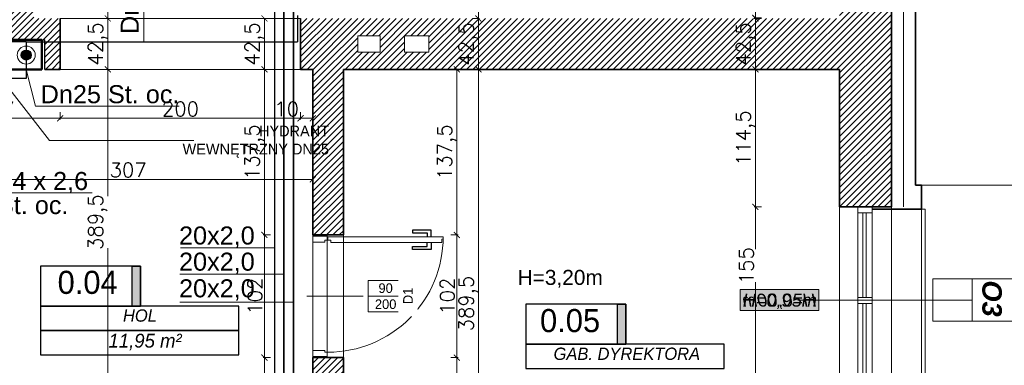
# Model space of a CAD drawing. Header units: millimetres. Extents: x -740 to 33545, y -26688 to 22494.
# Tile 160 of 256: x 11158 to 11976, y 10546 to 10833. Entities that reach past the tile are written whole.
import ezdxf
from ezdxf.lldxf.tags import DXFTag

# ---------------------------------------------------------------- set-up
doc = ezdxf.new("R2010")
doc.units = ezdxf.units.MM
doc.header["$MEASUREMENT"] = 0
doc.layers.get('Defpoints').update_dxf_attribs({"color": 252})
for name, color, linetype, lineweight in [('_IS_EKO_Cyrkulacja', 6, 'Continuous', 30), ('_IS_EKO_odwodnienie_hydrantów', 3, 'Continuous', 30), ('_IS_EKO_opis', 7, 'Continuous', 18), ('_IS_EKO_W_Ciepła', 1, 'Continuous', 35), ('_IS_EKO_W_hydrantowa', 96, 'Continuous', 30), ('_IS_EKO_woda_zimna', 5, 'Continuous', 35), ('A_istniejące ściany', 252, 'Continuous', 35), ('A_izolacja', 252, 'Continuous', 9), ('A_l.przerywana', 252, 'ICAD_ISO03W100', 9), ('A_opisy', 252, 'Continuous', 15), ('l. przerywana', 252, 'ICAD_ISO03W100', 9), ('l.przekrojowa', 252, 'Continuous', 30), ('l.przerywana', 252, 'ICAD_ISO03W100', 5), ('l.widokowa', 252, 'Continuous', 15), ('l.wypełnien', 252, 'Continuous', 5), ('Nowe_820-G Rysunki Obrazki_Nr_pióra__1', 252, 'Continuous', 13), ('Nowe_820-G Rysunki Obrazki_Nr_pióra__23', 252, 'Continuous', 15), ('WYMIAROWA', 252, 'Continuous', 20), ('wymiarowanie', 252, 'Continuous', 9)]:
    doc.layers.add(name, color=color, linetype=linetype, lineweight=lineweight)
doc.layers.add('stolarka', color=252, linetype='Continuous')
doc.layers.add('tabelki opis', color=252, linetype='Continuous')
doc.styles.add('Arial', font='arial.ttf')
doc.styles.add('Arial_1', font='arial.ttf')
doc.styles.add('ARIALL', font='GOTHIC.TTF', dxfattribs={"height": 40})
doc.styles.add('styl2', font='simplex.shx')
doc.styles.add('STYL_AUTOMATYCZNY_6', font='arial.ttf', dxfattribs={"width": 0.9924})
doc.linetypes.add('BATTING', pattern='A,0.00254,-2.54,[134,ltypeshp.shx,S=2.54,R=0,X=-2.54,Y=0],-5.08,[134,ltypeshp.shx,S=2.54,R=180,X=2.54,Y=0],-2.54', length=10.16254)
tags = doc.linetypes.add('ICAD_ISO03W100', pattern=[30, 12, -18]).pattern_tags.tags
tags[6:7] = [DXFTag(74, 4), DXFTag(75, 0), DXFTag(340, '0'), DXFTag(46, 1.0), DXFTag(50, 0.0), DXFTag(44, 0.0), DXFTag(45, 0.0)]
tags[4:5] = [DXFTag(74, 4), DXFTag(75, 0), DXFTag(340, '0'), DXFTag(46, 1.0), DXFTag(50, 0.0), DXFTag(44, 0.0), DXFTag(45, 0.0)]
doc.dimstyles.new('Skala 1-50', dxfattribs={"dimtxt": 12, "dimasz": 5, "dimexe": 1, "dimexo": 1, "dimgap": 1.5, "dimtad": 1, "dimdec": 1, "dimrnd": 0.5, "dimtxsty": 'styl2', "dimblk": 'ARCHTICK', "dimcen": 5, "dimadec": 0, "dimazin": 0, "dimtfac": 1, "dimtdec": 1, "dimtmove": 1, "dimatfit": 3, "dimldrblk": 'ARCHTICK', "dimfxl": 0, "dimlwd": -1, "dimlwe": -1, "dimarcsym": 0})

# ---------------------------------------------------------------- blocks, each defined once
blk = doc.blocks.new('_ArchTick')
at = {"color": 0, "linetype": 'ByBlock', "const_width": 0.15}
blk.add_lwpolyline([(-0.5, -0.5), (0.5, 0.5)], dxfattribs=at)
blk = doc.blocks.new('*D1208')
at = {"layer": 'Defpoints', "color": 0}
for p in [(11559.87, 10994.32), (11521.21, 10834.32), (11539.01, 10834.32)]:
    blk.add_point(p, dxfattribs=at)
at = {"layer": 'wymiarowanie', "color": 0}
for p, q in [((11544.01, 10994.32), (11538.01, 10994.32)), ((11539.01, 10994.32), (11539.01, 10834.32)), ((11534.01, 10834.32), (11540.01, 10834.32))]:
    blk.add_line(p, q, dxfattribs=at)
at = {"layer": 'wymiarowanie', "color": 0, "xscale": 5, "yscale": 5, "zscale": 5}
for p, rotation in [((11539.01, 10994.32), 90), ((11539.01, 10834.32), 270)]:
    blk.add_blockref('_ArchTick', p, dxfattribs=dict(at, rotation=rotation))
at = {"layer": 'wymiarowanie', "color": 0, "insert": (11531.21, 10914.32), "char_height": 12, "attachment_point": 5, "rotation": 90, "style": 'styl2'}
blk.add_mtext('160', dxfattribs=at)
blk = doc.blocks.new('*D1209')
at = {"layer": 'Defpoints', "color": 0}
for p in [(11528.14, 10834.32), (11527.57, 10791.99), (11539.01, 10791.99)]:
    blk.add_point(p, dxfattribs=at)
at = {"layer": 'wymiarowanie', "color": 0}
for p, q in [((11534.01, 10834.32), (11540.01, 10834.32)), ((11539.01, 10834.32), (11539.01, 10791.99)), ((11534.01, 10791.99), (11540.01, 10791.99))]:
    blk.add_line(p, q, dxfattribs=at)
at = {"layer": 'wymiarowanie', "color": 0, "xscale": 5, "yscale": 5, "zscale": 5}
for p, rotation in [((11539.01, 10834.32), 90), ((11539.01, 10791.99), 270)]:
    blk.add_blockref('_ArchTick', p, dxfattribs=dict(at, rotation=rotation))
at = {"layer": 'wymiarowanie', "color": 0, "insert": (11530.66, 10813.16), "char_height": 12, "attachment_point": 5, "rotation": 90, "style": 'styl2'}
blk.add_mtext('42,5', dxfattribs=at)
blk = doc.blocks.new('*D1210')
at = {"layer": 'Defpoints', "color": 0}
for p in [(11527.57, 10791.99), (11515.94, 10402.52), (11539.01, 10402.52)]:
    blk.add_point(p, dxfattribs=at)
at = {"layer": 'wymiarowanie', "color": 0}
for p, q in [((11534.01, 10791.99), (11540.01, 10791.99)), ((11539.01, 10791.99), (11539.01, 10402.52)), ((11534.01, 10402.52), (11540.01, 10402.52))]:
    blk.add_line(p, q, dxfattribs=at)
at = {"layer": 'wymiarowanie', "color": 0, "xscale": 5, "yscale": 5, "zscale": 5}
for p, rotation in [((11539.01, 10791.99), 90), ((11539.01, 10402.52), 270)]:
    blk.add_blockref('_ArchTick', p, dxfattribs=dict(at, rotation=rotation))
at = {"layer": 'wymiarowanie', "color": 0, "insert": (11530.66, 10597.26), "char_height": 12, "attachment_point": 5, "rotation": 90, "style": 'styl2'}
blk.add_mtext('389,5', dxfattribs=at)
blk = doc.blocks.new('*D1424')
at = {"layer": 'Defpoints', "color": 0}
for p in [(11244.47, 10994.32), (11231, 10834.32), (11244.47, 10834.32)]:
    blk.add_point(p, dxfattribs=at)
at = {"layer": 'wymiarowanie', "color": 0}
for p, q in [((11236, 10994.32), (11230, 10994.32)), ((11231, 10994.32), (11231, 10834.32)), ((11236, 10834.32), (11230, 10834.32))]:
    blk.add_line(p, q, dxfattribs=at)
at = {"layer": 'wymiarowanie', "color": 0, "xscale": 5, "yscale": 5, "zscale": 5}
for p, rotation in [((11231, 10994.32), 90), ((11231, 10834.32), 270)]:
    blk.add_blockref('_ArchTick', p, dxfattribs=dict(at, rotation=rotation))
at = {"layer": 'wymiarowanie', "color": 0, "insert": (11223.2, 10914.32), "char_height": 12, "attachment_point": 5, "rotation": 90, "style": 'styl2'}
blk.add_mtext('160', dxfattribs=at)
blk = doc.blocks.new('*D2125')
at = {"layer": 'Defpoints', "color": 0}
for p in [(11961.91, 11374.5), (11907.33, 10695.69), (12091.4, 10695.69)]:
    blk.add_point(p, dxfattribs=at)
at = {"layer": 'wymiarowanie', "color": 0}
for p, q in [((12086.4, 11374.5), (12092.4, 11374.5)), ((12091.4, 11374.5), (12091.4, 10695.69)), ((12086.4, 10695.69), (12092.4, 10695.69))]:
    blk.add_line(p, q, dxfattribs=at)
at = {"layer": 'wymiarowanie', "color": 0, "xscale": 5, "yscale": 5, "zscale": 5}
for p, rotation in [((12091.4, 11374.5), 90), ((12091.4, 10695.69), 270)]:
    blk.add_blockref('_ArchTick', p, dxfattribs=dict(at, rotation=rotation))
at = {"layer": 'wymiarowanie', "color": 0, "insert": (12083.6, 11035.09), "char_height": 12, "attachment_point": 5, "rotation": 90, "style": 'styl2'}
blk.add_mtext('679', dxfattribs=at)
blk = doc.blocks.new('*D2126')
at = {"layer": 'Defpoints', "color": 0}
for p in [(11905.83, 10675.69), (11981.91, 10524.75), (12091.4, 10524.75)]:
    blk.add_point(p, dxfattribs=at)
at = {"layer": 'wymiarowanie', "color": 0}
for p, q in [((12086.4, 10675.69), (12092.4, 10675.69)), ((12091.4, 10675.69), (12091.4, 10524.75)), ((12086.4, 10524.75), (12092.4, 10524.75))]:
    blk.add_line(p, q, dxfattribs=at)
at = {"layer": 'wymiarowanie', "color": 0, "xscale": 5, "yscale": 5, "zscale": 5}
for p, rotation in [((12091.4, 10675.69), 90), ((12091.4, 10524.75), 270)]:
    blk.add_blockref('_ArchTick', p, dxfattribs=dict(at, rotation=rotation))
at = {"layer": 'wymiarowanie', "color": 0, "insert": (12083.75, 10600.22), "char_height": 12, "attachment_point": 5, "rotation": 90, "style": 'styl2'}
blk.add_mtext('151', dxfattribs=at)
blk = doc.blocks.new('*D2129')
at = {"layer": 'Defpoints', "color": 0}
for p in [(11904.83, 10695.69), (11902.33, 10675.69), (12091.4, 10675.69)]:
    blk.add_point(p, dxfattribs=at)
at = {"layer": 'wymiarowanie', "color": 0}
for p, q in [((12091.4, 10695.69), (12091.4, 10730.17)), ((12086.4, 10695.69), (12092.4, 10695.69)), ((12091.4, 10695.69), (12091.4, 10675.69)), ((12086.4, 10675.69), (12092.4, 10675.69))]:
    blk.add_line(p, q, dxfattribs=at)
at = {"layer": 'wymiarowanie', "color": 0, "xscale": 5, "yscale": 5, "zscale": 5}
for p, rotation in [((12091.4, 10695.69), 90), ((12091.4, 10675.69), 270)]:
    blk.add_blockref('_ArchTick', p, dxfattribs=dict(at, rotation=rotation))
at = {"layer": 'wymiarowanie', "color": 0, "insert": (12083.6, 10719.93), "char_height": 12, "attachment_point": 5, "rotation": 90, "style": 'styl2'}
blk.add_mtext('20', dxfattribs=at)
blk = doc.blocks.new('*D2195')
at = {"layer": 'Defpoints', "color": 0}
for p in [(11219.65, 10834.32), (11219.65, 10791.99), (11231, 10791.99)]:
    blk.add_point(p, dxfattribs=at)
at = {"layer": 'wymiarowanie', "color": 0}
for p, q in [((11226, 10834.32), (11232, 10834.32)), ((11231, 10834.32), (11231, 10791.99)), ((11226, 10791.99), (11232, 10791.99))]:
    blk.add_line(p, q, dxfattribs=at)
at = {"layer": 'wymiarowanie', "color": 0, "xscale": 5, "yscale": 5, "zscale": 5}
for p, rotation in [((11231, 10834.32), 90), ((11231, 10791.99), 270)]:
    blk.add_blockref('_ArchTick', p, dxfattribs=dict(at, rotation=rotation))
at = {"layer": 'wymiarowanie', "color": 0, "insert": (11222.65, 10813.16), "char_height": 12, "attachment_point": 5, "rotation": 90, "style": 'styl2'}
blk.add_mtext('42,5', dxfattribs=at)
blk = doc.blocks.new('*D2196')
at = {"layer": 'Defpoints', "color": 0}
for p in [(11219.65, 10791.99), (11218.78, 10402.52), (11231, 10402.52)]:
    blk.add_point(p, dxfattribs=at)
at = {"layer": 'wymiarowanie', "color": 0}
for p, q in [((11226, 10791.99), (11232, 10791.99)), ((11231, 10791.99), (11231, 10686.66)), ((11231, 10402.52), (11231, 10643.36)), ((11226, 10402.52), (11232, 10402.52))]:
    blk.add_line(p, q, dxfattribs=at)
at = {"layer": 'wymiarowanie', "color": 0, "xscale": 5, "yscale": 5, "zscale": 5}
for p, rotation in [((11231, 10791.99), 90), ((11231, 10402.52), 270)]:
    blk.add_blockref('_ArchTick', p, dxfattribs=dict(at, rotation=rotation))
at = {"layer": 'wymiarowanie', "color": 0, "insert": (11222.65, 10665.01), "char_height": 12, "attachment_point": 5, "rotation": 90, "style": 'styl2'}
blk.add_mtext('389,5', dxfattribs=at)
blk = doc.blocks.new('*D2198')
at = {"layer": 'Defpoints', "color": 0}
for p in [(11784.54, 10994.32), (11769.27, 10834.82), (11786.33, 10834.82)]:
    blk.add_point(p, dxfattribs=at)
at = {"layer": 'wymiarowanie', "color": 0}
for p, q in [((11774.27, 10994.32), (11768.27, 10994.32)), ((11769.27, 10994.32), (11769.27, 10834.82)), ((11774.27, 10834.82), (11768.27, 10834.82))]:
    blk.add_line(p, q, dxfattribs=at)
at = {"layer": 'wymiarowanie', "color": 0, "xscale": 5, "yscale": 5, "zscale": 5}
for p, rotation in [((11769.27, 10994.32), 90), ((11769.27, 10834.82), 270)]:
    blk.add_blockref('_ArchTick', p, dxfattribs=dict(at, rotation=rotation))
at = {"layer": 'wymiarowanie', "color": 0, "insert": (11760.93, 10914.57), "char_height": 12, "attachment_point": 5, "rotation": 90, "style": 'styl2'}
blk.add_mtext('159,5', dxfattribs=at)
blk = doc.blocks.new('*D2604')
at = {"layer": 'Defpoints', "color": 0}
for p in [(11094.39, 10791.99), (11191.45, 10791.99), (11191.45, 10751.3)]:
    blk.add_point(p, dxfattribs=at)
at = {"layer": 'wymiarowanie', "color": 0}
for p, q in [((11094.39, 10756.3), (11094.39, 10750.3)), ((11191.45, 10756.3), (11191.45, 10750.3)), ((11094.39, 10751.3), (11191.45, 10751.3))]:
    blk.add_line(p, q, dxfattribs=at)
at = {"layer": 'wymiarowanie', "color": 0, "xscale": 5, "yscale": 5, "zscale": 5, "rotation": 180}
blk.add_blockref('_ArchTick', (11094.39, 10751.3), dxfattribs=at)
at = {"layer": 'wymiarowanie', "color": 0, "xscale": 5, "yscale": 5, "zscale": 5}
blk.add_blockref('_ArchTick', (11191.45, 10751.3), dxfattribs=at)
at = {"layer": 'wymiarowanie', "color": 0, "insert": (11142.92, 10759.1), "char_height": 12, "attachment_point": 5, "style": 'styl2'}
blk.add_mtext('97', dxfattribs=at)
blk = doc.blocks.new('*D2605')
at = {"layer": 'Defpoints', "color": 0}
for p in [(11191.45, 10791.99), (11391.26, 10791.99), (11391.26, 10751.3)]:
    blk.add_point(p, dxfattribs=at)
at = {"layer": 'wymiarowanie', "color": 0}
for p, q in [((11191.45, 10756.3), (11191.45, 10750.3)), ((11391.26, 10756.3), (11391.26, 10750.3)), ((11191.45, 10751.3), (11391.26, 10751.3))]:
    blk.add_line(p, q, dxfattribs=at)
at = {"layer": 'wymiarowanie', "color": 0, "xscale": 5, "yscale": 5, "zscale": 5, "rotation": 180}
blk.add_blockref('_ArchTick', (11191.45, 10751.3), dxfattribs=at)
at = {"layer": 'wymiarowanie', "color": 0, "xscale": 5, "yscale": 5, "zscale": 5}
blk.add_blockref('_ArchTick', (11391.26, 10751.3), dxfattribs=at)
at = {"layer": 'wymiarowanie', "color": 0, "insert": (11291.35, 10759.1), "char_height": 12, "attachment_point": 5, "style": 'styl2'}
blk.add_mtext('200', dxfattribs=at)
blk = doc.blocks.new('*D2606')
at = {"layer": 'Defpoints', "color": 0}
for p in [(11391.26, 10791.99), (11401.42, 10791.99), (11401.42, 10751.3)]:
    blk.add_point(p, dxfattribs=at)
at = {"layer": 'wymiarowanie', "color": 0}
for p, q in [((11391.26, 10756.3), (11391.26, 10750.3)), ((11401.42, 10756.3), (11401.42, 10750.3)), ((11391.26, 10751.3), (11401.42, 10751.3))]:
    blk.add_line(p, q, dxfattribs=at)
at = {"layer": 'wymiarowanie', "color": 0, "xscale": 5, "yscale": 5, "zscale": 5, "rotation": 180}
blk.add_blockref('_ArchTick', (11391.26, 10751.3), dxfattribs=at)
at = {"layer": 'wymiarowanie', "color": 0, "xscale": 5, "yscale": 5, "zscale": 5}
blk.add_blockref('_ArchTick', (11401.42, 10751.3), dxfattribs=at)
at = {"layer": 'wymiarowanie', "color": 0, "insert": (11379.62, 10759.1), "char_height": 12, "attachment_point": 5, "style": 'styl2'}
blk.add_mtext('10', dxfattribs=at)
blk = doc.blocks.new('*D2607')
at = {"layer": 'Defpoints', "color": 0}
for p in [(11094.39, 10718.05), (11401.42, 10718.05), (11401.42, 10700.5)]:
    blk.add_point(p, dxfattribs=at)
at = {"layer": 'wymiarowanie', "color": 0}
for p, q in [((11094.39, 10705.5), (11094.39, 10699.5)), ((11401.42, 10705.5), (11401.42, 10699.5)), ((11094.39, 10700.5), (11401.42, 10700.5))]:
    blk.add_line(p, q, dxfattribs=at)
at = {"layer": 'wymiarowanie', "color": 0, "xscale": 5, "yscale": 5, "zscale": 5, "rotation": 180}
blk.add_blockref('_ArchTick', (11094.39, 10700.5), dxfattribs=at)
at = {"layer": 'wymiarowanie', "color": 0, "xscale": 5, "yscale": 5, "zscale": 5}
blk.add_blockref('_ArchTick', (11401.42, 10700.5), dxfattribs=at)
at = {"layer": 'wymiarowanie', "color": 0, "insert": (11247.9, 10708.3), "char_height": 12, "attachment_point": 5, "style": 'styl2'}
blk.add_mtext('307', dxfattribs=at)
blk = doc.blocks.new('*D2795')
at = {"layer": 'Defpoints', "color": 0}
for p in [(11839.15, 10834.32), (11769.27, 10791.99), (11839.15, 10791.99)]:
    blk.add_point(p, dxfattribs=at)
at = {"layer": 'wymiarowanie', "color": 0}
for p, q in [((11774.27, 10834.32), (11768.27, 10834.32)), ((11769.27, 10834.32), (11769.27, 10791.99)), ((11774.27, 10791.99), (11768.27, 10791.99))]:
    blk.add_line(p, q, dxfattribs=at)
at = {"layer": 'wymiarowanie', "color": 0, "xscale": 5, "yscale": 5, "zscale": 5}
for p, rotation in [((11769.27, 10834.32), 90), ((11769.27, 10791.99), 270)]:
    blk.add_blockref('_ArchTick', p, dxfattribs=dict(at, rotation=rotation))
at = {"layer": 'wymiarowanie', "color": 0, "insert": (11760.93, 10813.16), "char_height": 12, "attachment_point": 5, "rotation": 90, "style": 'styl2'}
blk.add_mtext('42,5', dxfattribs=at)
blk = doc.blocks.new('*D2796')
at = {"layer": 'Defpoints', "color": 0}
for p in [(11839.15, 10791.99), (11769.27, 10677.69), (11839.15, 10677.69)]:
    blk.add_point(p, dxfattribs=at)
at = {"layer": 'wymiarowanie', "color": 0}
for p, q in [((11774.27, 10791.99), (11768.27, 10791.99)), ((11769.27, 10791.99), (11769.27, 10677.69)), ((11774.27, 10677.69), (11768.27, 10677.69))]:
    blk.add_line(p, q, dxfattribs=at)
at = {"layer": 'wymiarowanie', "color": 0, "xscale": 5, "yscale": 5, "zscale": 5}
for p, rotation in [((11769.27, 10791.99), 90), ((11769.27, 10677.69), 270)]:
    blk.add_blockref('_ArchTick', p, dxfattribs=dict(at, rotation=rotation))
at = {"layer": 'wymiarowanie', "color": 0, "insert": (11760.93, 10734.84), "char_height": 12, "attachment_point": 5, "rotation": 90, "style": 'styl2'}
blk.add_mtext('114,5', dxfattribs=at)
blk = doc.blocks.new('*D2797')
at = {"layer": 'Defpoints', "color": 0}
for p in [(11839.15, 10677.69), (11769.27, 10522.75), (11839.15, 10522.75)]:
    blk.add_point(p, dxfattribs=at)
at = {"layer": 'wymiarowanie', "color": 0}
for p, q in [((11774.27, 10677.69), (11768.27, 10677.69)), ((11769.27, 10677.69), (11769.27, 10642.59)), ((11769.27, 10522.75), (11769.27, 10614.96)), ((11774.27, 10522.75), (11768.27, 10522.75))]:
    blk.add_line(p, q, dxfattribs=at)
at = {"layer": 'wymiarowanie', "color": 0, "xscale": 5, "yscale": 5, "zscale": 5}
for p, rotation in [((11769.27, 10677.69), 90), ((11769.27, 10522.75), 270)]:
    blk.add_blockref('_ArchTick', p, dxfattribs=dict(at, rotation=rotation))
at = {"layer": 'wymiarowanie', "color": 0, "insert": (11761.62, 10628.77), "char_height": 12, "attachment_point": 5, "rotation": 90, "style": 'styl2'}
blk.add_mtext('155', dxfattribs=at)
blk = doc.blocks.new('*D2799')
at = {"layer": 'Defpoints', "color": 0}
for p in [(11391.26, 10834.32), (11361.18, 10791.99), (11391.26, 10791.99)]:
    blk.add_point(p, dxfattribs=at)
at = {"layer": 'wymiarowanie', "color": 0}
for p, q in [((11366.18, 10834.32), (11360.18, 10834.32)), ((11361.18, 10834.32), (11361.18, 10791.99)), ((11366.18, 10791.99), (11360.18, 10791.99))]:
    blk.add_line(p, q, dxfattribs=at)
at = {"layer": 'wymiarowanie', "color": 0, "xscale": 5, "yscale": 5, "zscale": 5}
for p, rotation in [((11361.18, 10834.32), 90), ((11361.18, 10791.99), 270)]:
    blk.add_blockref('_ArchTick', p, dxfattribs=dict(at, rotation=rotation))
at = {"layer": 'wymiarowanie', "color": 0, "insert": (11352.83, 10813.16), "char_height": 12, "attachment_point": 5, "rotation": 90, "style": 'styl2'}
blk.add_mtext('42,5', dxfattribs=at)
blk = doc.blocks.new('*D2800')
at = {"layer": 'Defpoints', "color": 0}
for p in [(11391.26, 10791.99), (11361.18, 10654.38), (11401.42, 10654.38)]:
    blk.add_point(p, dxfattribs=at)
at = {"layer": 'wymiarowanie', "color": 0}
for p, q in [((11366.18, 10791.99), (11360.18, 10791.99)), ((11361.18, 10791.99), (11361.18, 10654.38)), ((11366.18, 10654.38), (11360.18, 10654.38))]:
    blk.add_line(p, q, dxfattribs=at)
at = {"layer": 'wymiarowanie', "color": 0, "xscale": 5, "yscale": 5, "zscale": 5}
for p, rotation in [((11361.18, 10791.99), 90), ((11361.18, 10654.38), 270)]:
    blk.add_blockref('_ArchTick', p, dxfattribs=dict(at, rotation=rotation))
at = {"layer": 'wymiarowanie', "color": 0, "insert": (11352.83, 10723.19), "char_height": 12, "attachment_point": 5, "rotation": 90, "style": 'styl2'}
blk.add_mtext('137,5', dxfattribs=at)
blk = doc.blocks.new('*D2801')
at = {"layer": 'Defpoints', "color": 0}
for p in [(11401.42, 10654.38), (11361.18, 10552.38), (11401.42, 10552.38)]:
    blk.add_point(p, dxfattribs=at)
at = {"layer": 'wymiarowanie', "color": 0}
for p, q in [((11366.18, 10654.38), (11360.18, 10654.38)), ((11361.18, 10654.38), (11361.18, 10552.38)), ((11366.18, 10552.38), (11360.18, 10552.38))]:
    blk.add_line(p, q, dxfattribs=at)
at = {"layer": 'wymiarowanie', "color": 0, "xscale": 5, "yscale": 5, "zscale": 5}
for p, rotation in [((11361.18, 10654.38), 90), ((11361.18, 10552.38), 270)]:
    blk.add_blockref('_ArchTick', p, dxfattribs=dict(at, rotation=rotation))
at = {"layer": 'wymiarowanie', "color": 0, "insert": (11353.38, 10603.38), "char_height": 12, "attachment_point": 5, "rotation": 90, "style": 'styl2'}
blk.add_mtext('102', dxfattribs=at)
blk = doc.blocks.new('*D2802')
at = {"layer": 'Defpoints', "color": 0}
for p in [(11401.42, 10552.38), (11361.18, 10402.52), (11401.42, 10402.52)]:
    blk.add_point(p, dxfattribs=at)
at = {"layer": 'wymiarowanie', "color": 0}
for p, q in [((11366.18, 10552.38), (11360.18, 10552.38)), ((11361.18, 10552.38), (11361.18, 10402.52)), ((11366.18, 10402.52), (11360.18, 10402.52))]:
    blk.add_line(p, q, dxfattribs=at)
at = {"layer": 'wymiarowanie', "color": 0, "xscale": 5, "yscale": 5, "zscale": 5}
for p, rotation in [((11361.18, 10552.38), 90), ((11361.18, 10402.52), 270)]:
    blk.add_blockref('_ArchTick', p, dxfattribs=dict(at, rotation=rotation))
at = {"layer": 'wymiarowanie', "color": 0, "insert": (11353.38, 10477.45), "char_height": 12, "attachment_point": 5, "rotation": 90, "style": 'styl2'}
blk.add_mtext('150', dxfattribs=at)
blk = doc.blocks.new('*D2803')
at = {"layer": 'Defpoints', "color": 0}
for p in [(11490.97, 10791.99), (11480.81, 10654.38), (11521.06, 10654.38)]:
    blk.add_point(p, dxfattribs=at)
at = {"layer": 'wymiarowanie', "color": 0}
for p, q in [((11516.06, 10791.99), (11522.06, 10791.99)), ((11521.06, 10791.99), (11521.06, 10654.38)), ((11516.06, 10654.38), (11522.06, 10654.38))]:
    blk.add_line(p, q, dxfattribs=at)
at = {"layer": 'wymiarowanie', "color": 0, "xscale": 5, "yscale": 5, "zscale": 5}
for p, rotation in [((11521.06, 10791.99), 90), ((11521.06, 10654.38), 270)]:
    blk.add_blockref('_ArchTick', p, dxfattribs=dict(at, rotation=rotation))
at = {"layer": 'wymiarowanie', "color": 0, "insert": (11512.71, 10723.19), "char_height": 12, "attachment_point": 5, "rotation": 90, "style": 'styl2'}
blk.add_mtext('137,5', dxfattribs=at)
blk = doc.blocks.new('*D2804')
at = {"layer": 'Defpoints', "color": 0}
for p in [(11480.81, 10654.38), (11480.81, 10552.38), (11521.06, 10552.38)]:
    blk.add_point(p, dxfattribs=at)
at = {"layer": 'wymiarowanie', "color": 0}
for p, q in [((11516.06, 10654.38), (11522.06, 10654.38)), ((11521.06, 10654.38), (11521.06, 10552.38)), ((11516.06, 10552.38), (11522.06, 10552.38))]:
    blk.add_line(p, q, dxfattribs=at)
at = {"layer": 'wymiarowanie', "color": 0, "xscale": 5, "yscale": 5, "zscale": 5}
for p, rotation in [((11521.06, 10654.38), 90), ((11521.06, 10552.38), 270)]:
    blk.add_blockref('_ArchTick', p, dxfattribs=dict(at, rotation=rotation))
at = {"layer": 'wymiarowanie', "color": 0, "insert": (11513.26, 10603.38), "char_height": 12, "attachment_point": 5, "rotation": 90, "style": 'styl2'}
blk.add_mtext('102', dxfattribs=at)
blk = doc.blocks.new('*D2805')
at = {"layer": 'Defpoints', "color": 0}
for p in [(11480.81, 10552.38), (11480.81, 10402.52), (11521.06, 10402.52)]:
    blk.add_point(p, dxfattribs=at)
at = {"layer": 'wymiarowanie', "color": 0}
for p, q in [((11516.06, 10552.38), (11522.06, 10552.38)), ((11521.06, 10552.38), (11521.06, 10402.52)), ((11516.06, 10402.52), (11522.06, 10402.52))]:
    blk.add_line(p, q, dxfattribs=at)
at = {"layer": 'wymiarowanie', "color": 0, "xscale": 5, "yscale": 5, "zscale": 5}
for p, rotation in [((11521.06, 10552.38), 90), ((11521.06, 10402.52), 270)]:
    blk.add_blockref('_ArchTick', p, dxfattribs=dict(at, rotation=rotation))
at = {"layer": 'wymiarowanie', "color": 0, "insert": (11513.26, 10477.45), "char_height": 12, "attachment_point": 5, "rotation": 90, "style": 'styl2'}
blk.add_mtext('150', dxfattribs=at)

msp = doc.modelspace()

# ---------------------------------------------------------------- hatches: boundary and pattern name
at = {"layer": '_IS_EKO_W_hydrantowa'}
msp.add_hatch(color=256, dxfattribs=at).paths.add_polyline_path([(11167.27, 10803.83, 1), (11159.07, 10803.83, 1)])
at = {"layer": 'A_opisy', "ltscale": 0.3}
msp.add_hatch(color=256, dxfattribs=at).paths.add_polyline_path([(11822.05, 10608.98), (11756.59, 10608.98), (11756.59, 10591.46), (11822.05, 10591.46)])
msp.add_hatch(color=256, dxfattribs=at).paths.add_polyline_path([(11822.05, 10608.98), (11756.59, 10608.98), (11756.59, 10591.46), (11822.05, 10591.46)])
msp.add_hatch(color=256, dxfattribs=at).paths.add_polyline_path([(11822.05, 10608.98), (11756.59, 10608.98), (11756.59, 10591.46), (11822.05, 10591.46)])
msp.add_hatch(color=256, dxfattribs=at).paths.add_polyline_path([(11822.05, 10608.98), (11756.59, 10608.98), (11756.59, 10591.46), (11822.05, 10591.46)])
at = {"layer": 'l.wypełnien'}
h = msp.add_hatch(dxfattribs=at)
h.set_pattern_fill('ANSI31', color=256, scale=30, style=0)
h.paths.add_polyline_path([(11009.41, 10808.08), (11009.41, 10791.99), (11103.57, 10791.99), (11103.57, 10816.54), (11178.57, 10816.54), (11178.57, 10791.99), (11191.45, 10791.99), (11191.45, 10834.32), (11169.43, 10834.32), (11169.43, 11134.32), (11169.43, 11331.32), (11249.87, 11331.32), (11249.87, 11346.56), (11249.87, 11358.41), (11249.87, 11374.5), (11169.43, 11374.5), (11126.25, 11374.5), (11126.25, 11134.32), (11126.25, 10834.32), (11009.41, 10834.32), (11009.41, 10819.93)])
h.paths.add_polyline_path([(11404.81, 11374.5), (11404.81, 11331.32), (11602.93, 11331.32), (11602.93, 11374.5)])
h.paths.add_polyline_path([(10316.23, 10791.99), (10406.43, 10791.99), (10425.43, 10791.99), (10444.43, 10791.99), (10463.43, 10791.99), (10488.71, 10791.99), (10488.71, 10808.08), (10488.71, 10819.93), (10488.71, 10834.32), (10316.23, 10834.32)])
h.paths.add_polyline_path([(10717.86, 10791.99), (10854.47, 10791.99), (10854.47, 10834.32), (10717.86, 10834.32)])
h.paths.add_polyline_path([(10643.65, 10834.32), (10643.65, 10819.93), (10643.65, 10808.08), (10643.65, 10791.99), (10717.86, 10791.99), (10717.86, 10834.32)])
h.paths.add_polyline_path([(11757.87, 11374.5), (11757.87, 11331.32), (11799.42, 11331.32), (11799.42, 11374.5)])
h.paths.add_polyline_path([(10280.43, 10834.32), (10280.43, 10791.99), (10316.23, 10791.99), (10316.23, 10834.32)])
h = msp.add_hatch(dxfattribs=at)
h.set_pattern_fill('ANSI31', color=256, scale=30, style=0)
h.paths.add_polyline_path([(11391.26, 10402.52), (11391.26, 10359.34), (11839.15, 10359.34), (11839.15, 9782.76), (11774.02, 9782.76), (11774.02, 9765.83), (11774.02, 9754.82), (11774.02, 9739.58), (11839.15, 9739.58), (11882.33, 9739.58), (11882.33, 10522.75), (11866.24, 10522.75), (11854.39, 10522.75), (11839.15, 10522.75), (11839.15, 10402.52), (11426.82, 10402.52), (11426.82, 10552.38), (11401.42, 10552.38), (11401.42, 10402.52)])
h.paths.add_polyline_path([(11391.26, 10834.32), (11391.26, 10791.99), (11401.42, 10791.99), (11401.42, 10654.38), (11426.82, 10654.38), (11426.82, 10791.99), (11839.15, 10791.99), (11839.15, 10677.69), (11854.39, 10677.69), (11866.24, 10677.69), (11882.33, 10677.69), (11882.33, 11331.32), (11882.33, 11374.5), (11799.42, 11374.5), (11799.42, 11331.32), (11839.15, 11331.32), (11839.15, 10994.32), (11839.15, 10834.32), (11699.45, 10834.32), (11685.18, 10834.32), (11640.68, 10834.32), (11401.42, 10834.32)])
h.paths.add_polyline_path([(11477.62, 10806.38), (11477.62, 10819.93), (11497.94, 10819.93), (11497.94, 10806.38)], flags=16)
h.paths.add_polyline_path([(11438.67, 10819.93), (11438.67, 10806.38), (11457.3, 10806.38), (11457.3, 10819.93)], flags=16)
h.paths.add_polyline_path([(11429.29, 9739.58), (11429.29, 9782.76), (11384.13, 9782.76), (11384.13, 9739.58)])
h.paths.add_polyline_path([(11624.02, 9739.58), (11624.02, 9782.76), (11579.29, 9782.76), (11579.29, 9739.58)])
at = {"layer": 'tabelki opis'}
for points in [[(11258.28, 10595.21), (11258.28, 10628.48), (11251.32, 10628.48), (11251.32, 10595.21)], [(11661.64, 10563.43), (11661.64, 10596.69), (11654.68, 10596.69), (11654.68, 10563.43)]]:
    msp.add_hatch(color=256, dxfattribs=at).paths.add_polyline_path(points)

# ---------------------------------------------------------------- linework, layer by layer
at = {"layer": '_IS_EKO_Cyrkulacja'}
msp.add_line((11369.42, 10858.32), (11369.42, 10426.5), dxfattribs=at)
at = {"layer": '_IS_EKO_odwodnienie_hydrantów'}
for p in [(11388.61, 10836.83), (11163.15, 10814.96)]:
    msp.add_line(p, (11388.61, 10814.96), dxfattribs=at)
at = {"layer": '_IS_EKO_opis'}
for p, q in [((11260.9, 10931.31, -18208.44), (11260.9, 10814.96, 0.17)), ((11163.17, 10791.99), (11170.95, 10761.36)), ((11170.95, 10761.36), (11290.39, 10761.36)), ((11118.6, 10689.47), (11217.99, 10689.47)), ((11291.32, 10643.5), (11369.42, 10643.5)), ((11377.42, 10621.78), (11290.81, 10621.78)), ((11385.42, 10598.33), (11290.81, 10598.33))]:
    msp.add_line(p, q, dxfattribs=at)
at = {"layer": '_IS_EKO_W_Ciepła', "linetype": 'ByBlock'}
msp.add_line((11377.42, 10850.32), (11377.42, 10418.52), dxfattribs=at)
at = {"layer": '_IS_EKO_W_hydrantowa'}
for p, q in [((11163.15, 10814.96), (11111.07, 10814.96)), ((11163.15, 10814.96), (11163.17, 10807.93)), ((11163.17, 10803.83), (11163.17, 10784.41)), ((11163.17, 10784.41), (11102.83, 10784.41))]:
    msp.add_line(p, q, dxfattribs=at)
msp.add_circle((11163.17, 10803.83), 4.1, dxfattribs=at)
at = {"layer": '_IS_EKO_woda_zimna'}
msp.add_line((11385.42, 10842.32), (11385.42, 10410.52), dxfattribs=at)
at = {"layer": 'A_istniejące ściany'}
for points in [[(11882.33, 10677.69), (11882.33, 11331.32)], [(11191.45, 10791.99), (11191.45, 10834.32)], [(11391.26, 10791.99), (11391.26, 10834.32)], [(11178.57, 10791.99), (11191.45, 10791.99)], [(11401.42, 10791.99), (11401.42, 10654.38)], [(11426.82, 10791.99), (11839.15, 10791.99)], [(11426.82, 10654.38), (11426.82, 10791.99)], [(11426.82, 10791.99), (11509.79, 10791.99)], [(11839.15, 10791.99), (11839.15, 10677.69)], [(11839.15, 10677.69), (11882.33, 10677.69)], [(11839.15, 10677.69), (11854.39, 10677.69)], [(11866.24, 10677.69), (11854.39, 10677.69)], [(11866.24, 10677.69), (11882.33, 10677.69)], [(11401.42, 10654.38), (11426.82, 10654.38)], [(11426.82, 10552.38), (11401.42, 10552.38)], [(11401.42, 10552.38), (11401.42, 10402.52)], [(11401.42, 10552.38), (11426.82, 10552.38)], [(11426.82, 10402.52), (11426.82, 10552.38)]]:
    msp.add_lwpolyline(points, dxfattribs=at)
at = {"layer": 'A_istniejące ściany', "ltscale": 15}
msp.add_lwpolyline([(11391.26, 10791.99), (11401.42, 10791.99)], dxfattribs=at)
at = {"layer": 'A_izolacja', "lineweight": 35}
msp.add_line((11866.24, 10675.69), (11902.33, 10675.69), dxfattribs=at)
for points in [[(11902.33, 10695.69), (11902.33, 11394.5), (11755.87, 11394.5)], [(11902.33, 10675.69), (11904.33, 10675.69), (11907.33, 10675.69), (11907.33, 10695.69), (11902.33, 10695.69)]]:
    msp.add_lwpolyline(points, dxfattribs=at)
at = {"layer": 'A_izolacja', "linetype": 'BATTING', "ltscale": 0.1}
msp.add_lwpolyline([(11892.33, 10677.69), (11892.33, 11384.5), (11755.87, 11384.5)], dxfattribs=at)
at = {"layer": 'A_l.przerywana', "ltscale": 0.3}
for points in [[(11839.15, 10522.75), (11839.15, 10677.69)], [(11882.33, 10677.69), (11882.33, 10522.75)]]:
    msp.add_lwpolyline(points, dxfattribs=at)
for points in [[(11413.42, 10552.38), (11401.42, 10552.38), (11401.42, 10654.38), (11413.42, 10654.38)], [(11401.42, 10654.38), (11426.82, 10654.38), (11426.82, 10552.38), (11401.42, 10552.38)]]:
    msp.add_lwpolyline(points, close=True, dxfattribs=at)
at = {"layer": 'A_opisy'}
for p, q in [((11136.41, 10791.99), (11182.6, 10732.79)), ((11182.6, 10732.79), (11302.6, 10732.79)), ((11451.42, 10603.38), (11396.42, 10603.38)), ((11937.84, 10600.22), (11804.37, 10600.22))]:
    msp.add_line(p, q, dxfattribs=at)
at = {"layer": 'A_opisy', "ltscale": 0.3}
for points in [[(11949.44, 10617.75), (11916.56, 10617.75), (11916.56, 10600.22), (11949.44, 10600.22)], [(11984.49, 10582.69), (11949.44, 10582.69), (11949.44, 10617.75), (11984.49, 10617.75)], [(11822.05, 10608.98), (11756.59, 10608.98), (11756.59, 10591.46), (11822.05, 10591.46)], [(11822.05, 10608.98), (11756.59, 10608.98), (11756.59, 10591.46), (11822.05, 10591.46)], [(11822.05, 10608.98), (11756.59, 10608.98), (11756.59, 10591.46), (11822.05, 10591.46)], [(11822.05, 10608.98), (11756.59, 10608.98), (11756.59, 10591.46), (11822.05, 10591.46)], [(11949.44, 10600.22), (11916.56, 10600.22), (11916.56, 10582.69), (11949.44, 10582.69)]]:
    msp.add_lwpolyline(points, close=True, dxfattribs=at)
at = {"layer": 'l. przerywana', "ltscale": 0.3}
msp.add_line((11907.33, 10675.69), (11907.33, 10326.75), dxfattribs=at)
at = {"layer": 'l.przekrojowa'}
for p in [(11103.57, 10816.54), (11178.57, 10791.99)]:
    msp.add_line(p, (11178.57, 10816.54), dxfattribs=at)
at = {"layer": 'l.przerywana', "ltscale": 0.3}
msp.add_lwpolyline([(11191.45, 10834.32), (11391.26, 10834.32), (11391.26, 10791.99), (11191.45, 10791.99)], close=True, dxfattribs=at)
at = {"layer": 'l.widokowa'}
msp.add_lwpolyline([(11907.33, 10675.69), (11910.33, 10675.69), (11910.33, 10326.75), (11907.33, 10326.75)], dxfattribs=at)
at = {"layer": 'Nowe_820-G Rysunki Obrazki_Nr_pióra__1', "linetype": 'Continuous', "lineweight": 13}
for points in [[(11791.73, 10791.99), (11781.57, 10791.99)], [(11791.73, 10791.99), (11801.89, 10791.99)], [(11839.15, 10699.7), (11839.15, 10709.86)], [(11854.39, 10602.34), (11854.39, 10672.61)], [(11866.24, 10672.61), (11866.24, 10602.34)], [(11854.39, 10527.83), (11854.39, 10597.26)], [(11866.24, 10597.26), (11866.24, 10527.83)]]:
    msp.add_lwpolyline(points, dxfattribs=at)
at = {"layer": 'Nowe_820-G Rysunki Obrazki_Nr_pióra__23', "linetype": 'Continuous', "lineweight": 15}
for points in [[(11438.67, 10819.93), (11457.3, 10819.93)], [(11438.67, 10806.38), (11438.67, 10819.93)], [(11457.3, 10819.93), (11457.3, 10806.38)], [(11477.62, 10819.93), (11497.94, 10819.93)], [(11477.62, 10806.38), (11477.62, 10819.93)], [(11497.94, 10819.93), (11497.94, 10806.38)], [(11457.3, 10806.38), (11438.67, 10806.38)], [(11497.94, 10806.38), (11477.62, 10806.38)], [(11854.39, 10677.69), (11854.39, 10672.61)], [(11854.39, 10672.61), (11866.24, 10672.61)], [(11858.62, 10672.61), (11858.62, 10602.34)], [(11861.16, 10672.61), (11858.62, 10672.61)], [(11861.16, 10602.34), (11861.16, 10672.61)], [(11866.24, 10672.61), (11866.24, 10677.69)], [(11854.39, 10602.34), (11854.39, 10597.26)], [(11866.24, 10602.34), (11854.39, 10602.34)], [(11854.39, 10597.26), (11866.24, 10597.26)], [(11858.62, 10602.34), (11861.16, 10602.34)], [(11858.62, 10597.26), (11858.62, 10527.83)], [(11861.16, 10597.26), (11858.62, 10597.26)], [(11861.16, 10527.83), (11861.16, 10597.26)], [(11866.24, 10597.26), (11866.24, 10602.34)]]:
    msp.add_lwpolyline(points, dxfattribs=at)
at = {"layer": 'stolarka'}
for points in [[(11499.85, 10652.63), (11499.85, 10658.43), (11484.18, 10658.43), (11484.18, 10656.11), (11496.37, 10656.11), (11496.37, 10652.63)], [(11499.85, 10648.11), (11499.85, 10642.31), (11484.18, 10642.31), (11484.18, 10644.63), (11496.37, 10644.63), (11496.37, 10648.11)]]:
    msp.add_lwpolyline(points, dxfattribs=at)
at = {"layer": 'stolarka', "lineweight": 9}
for points in [[(11411.44, 10648.33), (11411.44, 10649.85), (11413.42, 10649.85), (11413.42, 10653.38), (11401.42, 10653.38), (11401.42, 10648.33), (11411.44, 10648.33)], [(11413.99, 10649.85), (11413.99, 10652.63), (11509.76, 10652.63), (11509.75, 10651.13), (11508.6, 10650.95), (11508.6, 10648.11), (11416.29, 10648.11), (11416.29, 10649.85), (11413.99, 10649.85)], [(11411.44, 10558.38), (11411.44, 10556.87), (11413.42, 10556.87), (11413.42, 10553.33), (11401.42, 10553.33), (11401.42, 10558.38), (11411.44, 10558.38)]]:
    msp.add_lwpolyline(points, dxfattribs=at)
at = {"layer": 'stolarka', "linetype": 'ICAD_ISO03W100', "lineweight": 13, "ltscale": 0.3}
msp.add_arc((11413.99, 10652.63), 95.77, 270.00033, 0.05311, dxfattribs=at)
at = {"layer": 'tabelki opis'}
for points in [[(11258.28, 10628.48), (11175.12, 10628.48), (11175.12, 10595.21), (11258.28, 10595.21), (11258.28, 10628.48)], [(11175.12, 10574.94), (11339.86, 10574.94), (11339.86, 10595.21), (11175.12, 10595.21), (11175.12, 10574.94)], [(11661.64, 10596.69), (11578.48, 10596.69), (11578.48, 10563.43), (11661.64, 10563.43), (11661.64, 10596.69)], [(11175.12, 10554.66), (11339.86, 10554.66), (11339.86, 10574.94), (11175.12, 10574.94), (11175.12, 10554.66)], [(11578.48, 10543.15), (11743.21, 10543.15), (11743.21, 10563.43), (11578.48, 10563.43), (11578.48, 10543.15)]]:
    msp.add_lwpolyline(points, dxfattribs=at)
for points in [[(11258.28, 10595.21), (11251.32, 10595.21), (11251.32, 10628.48), (11258.28, 10628.48)], [(11661.64, 10563.43), (11654.68, 10563.43), (11654.68, 10596.69), (11661.64, 10596.69)]]:
    msp.add_lwpolyline(points, close=True, dxfattribs=at)
at = {"layer": 'WYMIAROWA', "lineweight": 50}
for p, q in [((11176.07, 10816.49), (11106.07, 10816.49)), ((11176.07, 10791.99), (11176.07, 10816.49)), ((11176.07, 10791.99), (11106.07, 10791.99))]:
    msp.add_line(p, q, dxfattribs=at)
at = {"layer": 'WYMIAROWA'}
msp.add_circle((11163.17, 10803.83), 7.5, dxfattribs=at)
at = {"layer": 'wymiarowanie', "linetype": 'ICAD_ISO03W100', "ltscale": 0.2}
msp.add_line((11904.83, 10695.69), (12086.4, 10695.69), dxfattribs=at)

# ---------------------------------------------------------------- texts
at = {"layer": '_IS_EKO_opis', "linetype": 'ByBlock', "style": 'Arial_1'}
msp.add_text('Dn15 St.oc.', height=15, rotation=90, dxfattribs=at).set_placement((11256.73, 10821.39, -18208.44))
msp.add_text('Dn25 St. oc.', height=15, dxfattribs=at).set_placement((11175.22, 10763.84))
at = {"layer": '_IS_EKO_opis', "linetype": 'ByBlock', "insert": (11168.61, 10706.68, 18208.61), "char_height": 15, "width": 112.237, "attachment_point": 2, "line_spacing_factor": 0.8, "style": 'Arial_1'}
msp.add_mtext('42,4 x 2,6 St. oc.', dxfattribs=at)
at = {"layer": '_IS_EKO_opis', "color": 6, "insert": (11290.22, 10661.37), "char_height": 15, "width": 58.847, "attachment_point": 1, "style": 'Arial'}
msp.add_mtext('20x2,0', dxfattribs=at)
at = {"layer": '_IS_EKO_opis', "color": 1, "insert": (11290.22, 10639.62), "char_height": 15, "width": 58.847, "attachment_point": 1, "style": 'Arial'}
msp.add_mtext('20x2,0', dxfattribs=at)
at = {"layer": '_IS_EKO_opis', "color": 5, "insert": (11290.22, 10617.46), "char_height": 15, "width": 58.847, "attachment_point": 1, "style": 'Arial'}
msp.add_mtext('20x2,0', dxfattribs=at)
at = {"layer": 'A_opisy', "ltscale": 0.3, "insert": (11957.58, 10586.36), "char_height": 16.2, "width": 109.7533, "attachment_point": 9, "rotation": 270, "style": 'ARIALL'}
msp.add_mtext('{\\fArial|b1|i1|c238|p34;O3}', dxfattribs=at)
at = {"layer": 'A_opisy', "ltscale": 0.3, "extrusion": (0, 0, -1), "insert": (11819.93, 10605.53), "char_height": 10.8, "width": 109.7533, "attachment_point": 1, "text_direction": (-1, 0, 0), "style": 'ARIALL'}
msp.add_mtext('{\\fArial|b0|i1|c238|p34;H=0,00m}', dxfattribs=at)
at = {"layer": 'A_opisy', "ltscale": 0.3, "insert": (11758.71, 10605.53), "char_height": 10.8, "width": 109.7533, "attachment_point": 1, "style": 'ARIALL'}
msp.add_mtext('{\\fArial|b0|i1|c238|p34;H=0,95m}', dxfattribs=at)
at = {"layer": 'Nowe_820-G Rysunki Obrazki_Nr_pióra__1', "linetype": 'Continuous', "lineweight": 13, "insert": (11571.6, 10610.46), "char_height": 12.5, "attachment_point": 7, "style": 'STYL_AUTOMATYCZNY_6'}
msp.add_mtext('\\A1;{\\pql;\\fArial|b0|i0|c238|p0;\\W0.992400;H=3,20m}', dxfattribs=at)
at = {"layer": 'tabelki opis', "attachment_point": 1}
for s, insert, char_height, width in [('\\pi42.59584;{\\fCentury Gothic|b0|i1|c238|p34;WIATROŁAP}', (10865.19, 10747.62), 10.24, 164.736), ('{\\fCentury Gothic|b0|i0|c238|p34;0.04}', (11189.27, 10624.52), 19.2, 56.7), ('{\\fCentury Gothic|b0|i0|c238|p34;0.05}', (11590.21, 10592.74), 19.2, 56.7), ('\\pi68.50304;{\\fCentury Gothic|b0|i1|c238|p34;HOL}', (11175.12, 10592.45), 10.24, 164.736), ('{\\fCentury Gothic|b0|i1|c238|p34;11,95 m²}', (11231.59, 10572.17), 11.52, 68.7387), ('\\pi23.00672;{\\fCentury Gothic|b0|i1|c238|p34;GAB. DYREKTORA}', (11578.48, 10560.66), 10.24, 164.736)]:
    msp.add_mtext(s, dxfattribs=dict(at, insert=insert, char_height=char_height, width=width))
at = {"layer": 'wymiarowanie', "insert": (11414.84, 10745.22), "char_height": 9, "width": 232.4726, "attachment_point": 3}
msp.add_mtext('{\\fCentury Gothic|b0|i0|c238|p0;HYDRANT }\\P{\\fCentury Gothic|b0|i0|c238|p0;WEWNĘTRZNY DN25} ', dxfattribs=at)

# ---------------------------------------------------------------- dimensions: what is measured, and where the dimension line sits
at = {"layer": 'wymiarowanie'}
for base, p1, p2, picture, middle in [((12091.4, 10695.69), (11961.91, 11374.5), (11907.33, 10695.69), '*D2125', (12083.6, 11035.09)), ((11231, 10834.32), (11244.47, 10994.32), (11244.47, 10834.32), '*D1424', (11223.2, 10914.32)), ((11539.01, 10834.32), (11559.87, 10994.32), (11521.21, 10834.32), '*D1208', (11531.21, 10914.32)), ((11769.27, 10834.82), (11784.54, 10994.32), (11786.33, 10834.82), '*D2198', (11760.93, 10914.57)), ((11231, 10791.99), (11219.65, 10834.32), (11219.65, 10791.99), '*D2195', (11222.65, 10813.16)), ((11361.18, 10791.99), (11391.26, 10834.32), (11391.26, 10791.99), '*D2799', (11352.83, 10813.16)), ((11539.01, 10791.99), (11528.14, 10834.32), (11527.57, 10791.99), '*D1209', (11530.66, 10813.16)), ((11769.27, 10791.99), (11839.15, 10834.32), (11839.15, 10791.99), '*D2795', (11760.93, 10813.16)), ((11361.18, 10654.38), (11391.26, 10791.99), (11401.42, 10654.38), '*D2800', (11352.83, 10723.19)), ((11521.06, 10654.38), (11490.97, 10791.99), (11480.81, 10654.38), '*D2803', (11512.71, 10723.19)), ((11539.01, 10402.52), (11527.57, 10791.99), (11515.94, 10402.52), '*D1210', (11530.66, 10597.26)), ((11769.27, 10677.69), (11839.15, 10791.99), (11839.15, 10677.69), '*D2796', (11760.93, 10734.84)), ((12091.4, 10524.75), (11905.83, 10675.69), (11981.91, 10524.75), '*D2126', (12083.75, 10600.22)), ((11361.18, 10552.38), (11401.42, 10654.38), (11401.42, 10552.38), '*D2801', (11353.38, 10603.38)), ((11361.18, 10402.52), (11401.42, 10552.38), (11401.42, 10402.52), '*D2802', (11353.38, 10477.45)), ((11521.06, 10402.52), (11480.81, 10552.38), (11480.81, 10402.52), '*D2805', (11513.26, 10477.45))]:
    dim = msp.add_linear_dim(base=base, p1=p1, p2=p2, angle=90, dimstyle='Skala 1-50', dxfattribs=at)
    dim.commit()
    dim.dimension.update_dxf_attribs({"geometry": picture, "text_midpoint": middle})
for base, p1, p2, picture, middle in [((11231, 10402.52), (11219.65, 10791.99), (11218.78, 10402.52), '*D2196', (11231, 10665.01)), ((12091.4, 10675.69), (11904.83, 10695.69), (11902.33, 10675.69), '*D2129', (12091.4, 10719.93)), ((11769.27, 10522.75), (11839.15, 10677.69), (11839.15, 10522.75), '*D2797', (11769.27, 10628.77))]:
    dim = msp.add_linear_dim(base=base, p1=p1, p2=p2, angle=90, dimstyle='Skala 1-50', dxfattribs=at)
    dim.commit()
    dim.dimension.update_dxf_attribs({"geometry": picture, "text_midpoint": middle, "dimtype": 160})
for base, p1, p2, picture, middle in [((11191.45, 10751.3), (11094.39, 10791.99), (11191.45, 10791.99), '*D2604', (11142.92, 10759.1)), ((11391.26, 10751.3), (11191.45, 10791.99), (11391.26, 10791.99), '*D2605', (11291.35, 10759.1)), ((11401.42, 10700.5), (11094.39, 10718.05), (11401.42, 10718.05), '*D2607', (11247.9, 10708.3))]:
    dim = msp.add_linear_dim(base=base, p1=p1, p2=p2, dimstyle='Skala 1-50', dxfattribs=at)
    dim.commit()
    dim.dimension.update_dxf_attribs({"geometry": picture, "text_midpoint": middle})
dim = msp.add_linear_dim(base=(11401.42, 10751.3), p1=(11391.26, 10791.99), p2=(11401.42, 10791.99), dimstyle='Skala 1-50', dxfattribs=at)
dim.commit()
dim.dimension.update_dxf_attribs({"geometry": '*D2606', "text_midpoint": (11379.62, 10751.3), "dimtype": 160})

# ---------------------------------------------------------------- next in the draw order: texts
at = {"layer": 'A_opisy', "ltscale": 0.3, "insert": (11460.32, 10603.38), "char_height": 8, "width": 26, "attachment_point": 5, "bg_fill": 2}
msp.add_mtext('\\pi3.19200;{\\fCentury Gothic|b0|i0|c238|p0;90}\\P{\\fCentury Gothic|b0|i0|c238|p0;200}', dxfattribs=at)

# ---------------------------------------------------------------- next in the draw order: linework, layer by layer
at = {"layer": 'A_opisy', "ltscale": 0.3}
for points in [[(11447.32, 10616.38), (11473.32, 10616.38), (11473.32, 10603.38), (11447.32, 10603.38)], [(11447.32, 10603.38), (11473.32, 10603.38), (11473.32, 10590.38), (11447.32, 10590.38)]]:
    msp.add_lwpolyline(points, close=True, dxfattribs=at)
at = {"layer": 'A_opisy', "lineweight": 30, "ltscale": 0.3}
msp.add_lwpolyline([(11473.32, 10590.38), (11473.32, 10616.38), (11486.32, 10616.38), (11486.32, 10590.38)], close=True, dxfattribs=at)

# ---------------------------------------------------------------- next in the draw order: texts
at = {"layer": 'A_opisy', "ltscale": 0.3, "insert": (11480.44, 10603.64), "char_height": 8, "width": 26, "attachment_point": 5, "rotation": 90, "bg_fill": 2}
msp.add_mtext('{\\fCentury Gothic|b0|i0|c238|p0;D1}', dxfattribs=at)

# ---------------------------------------------------------------- next in the draw order: dimensions: what is measured, and where the dimension line sits
at = {"layer": 'wymiarowanie'}
dim = msp.add_linear_dim(base=(11521.06, 10552.38), p1=(11480.81, 10654.38), p2=(11480.81, 10552.38), angle=90, dimstyle='Skala 1-50', dxfattribs=at)
dim.commit()
dim.dimension.update_dxf_attribs({"geometry": '*D2804', "text_midpoint": (11513.26, 10603.38)})

doc.saveas('drawing.dxf')
